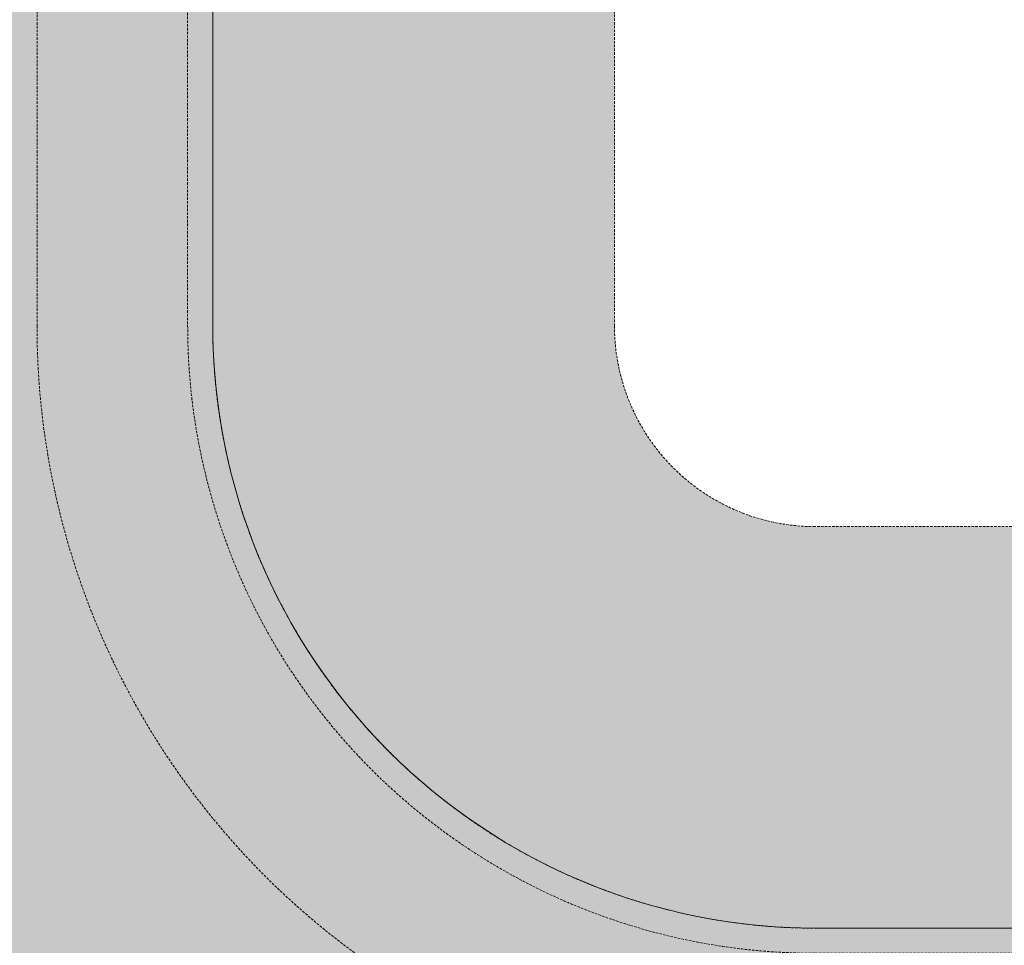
# Model space of a CAD drawing. Header units: millimetres. Extents: x 31882 to 271790, y -35693 to 24917.
# Tile 190 of 256: x 89794 to 90790, y 9444 to 10381. Entities that reach past the tile are written whole.
import ezdxf

# ---------------------------------------------------------------- set-up
doc = ezdxf.new("R2010")
doc.units = ezdxf.units.MM
doc.header["$MEASUREMENT"] = 0
doc.linetypes.add('( Dashed )', pattern=[0.75, 0.5, -0.25])
doc.layers.add('Grey', color=8, linetype='Continuous', lineweight=9)

# ---------------------------------------------------------------- blocks, each defined once
blk = doc.blocks.new('r4ttwt')
at = {"layer": 'Grey', "ltscale": 0.25}
h = blk.add_hatch(color=255, dxfattribs=at)
h.dxf.hatch_style = 1
edge = h.paths.add_edge_path()
edge.add_line((1719056.187, -78756.588), (1718972.187, -78756.588))
edge.add_arc((1718972.187, -78798.588), 42, 90, 180)
edge.add_line((1718930.187, -78798.588), (1718930.187, -78948.16))
edge.add_arc((1718972.187, -78948.16), 42, 180, 270)
edge.add_line((1718972.187, -78990.16), (1719002.187, -78990.16))
edge.add_line((1719002.187, -78990.16), (1719002.187, -78972.16))
edge.add_line((1719002.187, -78972.16), (1718972.187, -78972.16))
edge.add_arc((1718972.187, -78948.16), 24, 180, 270, ccw=False)
edge.add_line((1718948.187, -78948.16), (1718948.187, -78798.588))
edge.add_arc((1718972.187, -78798.588), 24, 90, 180, ccw=False)
edge.add_line((1718972.187, -78774.588), (1719056.187, -78774.588))
edge.add_line((1719056.187, -78774.588), (1719056.187, -78756.588))
h = blk.add_hatch(color=209, dxfattribs=at)
h.dxf.hatch_style = 1
edge = h.paths.add_edge_path()
edge.add_line((1719183.861, -78972.16), (1719183.861, -78956.16))
edge.add_line((1719183.861, -78956.16), (1718972.187, -78956.16))
edge.add_arc((1718972.187, -78948.16), 8, 180, 270, ccw=False)
edge.add_line((1718964.187, -78948.16), (1718964.187, -78798.588))
edge.add_arc((1718972.187, -78798.588), 8, 90, 180, ccw=False)
edge.add_line((1718972.187, -78790.588), (1719008.187, -78790.588))
edge.add_line((1719008.187, -78790.588), (1719008.187, -78774.588))
edge.add_line((1719008.187, -78774.588), (1718972.187, -78774.588))
edge.add_arc((1718972.187, -78798.588), 24, 90, 180)
edge.add_line((1718948.187, -78798.588), (1718948.187, -78948.16))
edge.add_arc((1718972.187, -78948.16), 24, 180, 270)
edge.add_line((1718972.187, -78972.16), (1719183.861, -78972.16))
at = {"layer": 'Grey', "color": 14, "ltscale": 0.25}
blk.add_lwpolyline([(1719056.187, -78756.588), (1718972.187, -78756.588, 0.414214), (1718930.187, -78798.588), (1718930.187, -78948.16, 0.414214), (1718972.187, -78990.16), (1719002.187, -78990.16), (1719002.187, -78972.16), (1718972.187, -78972.16, -0.414214), (1718948.187, -78948.16), (1718948.187, -78798.588, -0.414214), (1718972.187, -78774.588), (1719056.187, -78774.588)], format="xyb", close=True, dxfattribs=at)
at = {"layer": 'Grey', "linetype": '( Dashed )', "ltscale": 0.2}
blk.add_lwpolyline([(1719056.187, -78773.588), (1718972.187, -78773.588, 0.414214), (1718947.187, -78798.588), (1718947.187, -78948.16, 0.414214), (1718972.187, -78973.16), (1719002.187, -78973.16), (1719002.187, -78979.16), (1718972.187, -78979.16, -0.414214), (1718941.187, -78948.16), (1718941.187, -78798.588, -0.414214), (1718972.187, -78767.588), (1719056.187, -78767.588)], format="xyb", close=True, dxfattribs=at)
at = {"layer": 'Grey', "color": 14, "linetype": '( Dashed )', "ltscale": 0.2}
blk.add_lwpolyline([(1719183.861, -78972.16), (1719183.861, -78956.16), (1718972.187, -78956.16, -0.414214), (1718964.187, -78948.16), (1718964.187, -78798.588, -0.414214), (1718972.187, -78790.588), (1719008.187, -78790.588), (1719008.187, -78774.588), (1718972.187, -78774.588, 0.414214), (1718948.187, -78798.588), (1718948.187, -78948.16, 0.414214), (1718972.187, -78972.16)], format="xyb", close=True, dxfattribs=at)

msp = doc.modelspace()

# ---------------------------------------------------------------- block references
at = {"xscale": 25.4, "yscale": 25.4, "zscale": 25.4}
msp.add_blockref('r4ttwt', (-43571294.91, 2015353.93), dxfattribs=at)

doc.saveas('drawing.dxf')
